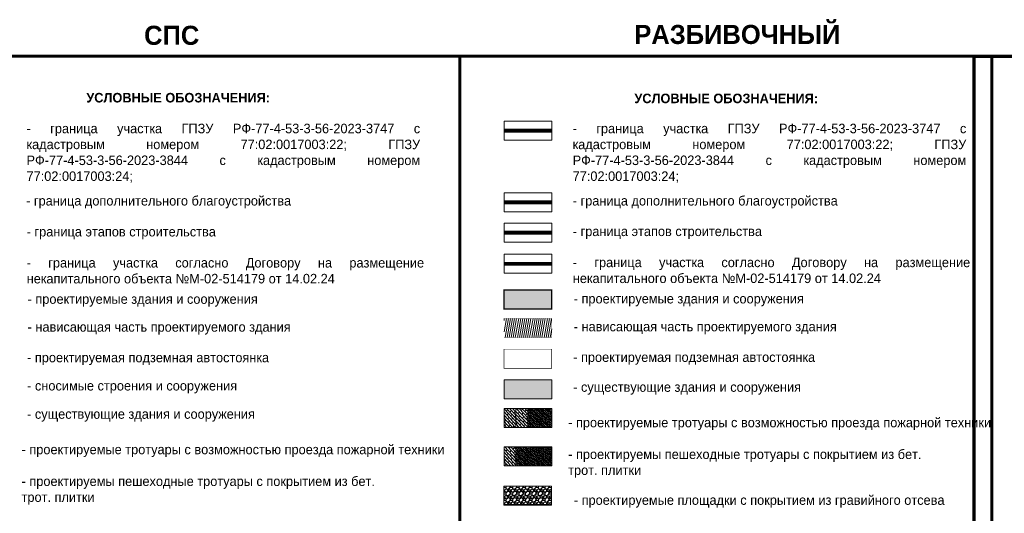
# Model space of a CAD drawing. Header units: millimetres. Extents: x 4385 to 11928, y 17253 to 36963.
# Tile 199 of 256: x 7532 to 7687, y 18761 to 18839. Entities that reach past the tile are written whole.
import ezdxf

# ---------------------------------------------------------------- set-up
doc = ezdxf.new("R2010")
doc.units = ezdxf.units.MM
for name, pattern in [('ACAD_ISO03W100', [30, 12, -18]), ('DASHED', [19.05, 12.7, -6.35]), ('Dashed_1', [150, 100, -50])]:
    doc.linetypes.add(name, pattern=pattern)
for name, color, linetype, lineweight, true_color in [('БЛАГО_Ботаническая_Р$0$ГП_рамка', 7, 'Continuous', 18, 0x000000), ('ГП_здан_проект_штриховка', 7, 'Continuous', 5, 0xe24032), ('ГП_здан_сущ_штриховка', 253, 'Continuous', 0, 0x828282), ('ГП_рамка', 7, 'Continuous', 15, 0x000000), ('Покр_гравий_7п', 7, 'Continuous', 0, 0x989898), ('Покр_трот_плитка 100х200х60_пеш_отм_3п', 2, 'Continuous', 0, 0xffff00), ('Покр_трот_плитка 600х200х80_проезд_1.1з', 250, 'Continuous', 0, 0x333333), ('Покр_трот_плитка 600х200х80_проезд_1.1п', 250, 'Continuous', 0, 0x333333), ('Покр_трот_плитка_300х100х80_пеш_2.2з', 7, 'Continuous', 0, 0x999999), ('Покр_трот_плитка_300х100х80_пеш_2.2п', 7, 'Continuous', 0, 0x999999), ('Покр_трот_плитка_300х100х80_проезд_1.2з', 250, 'Continuous', 0, 0x333333), ('Покр_трот_плитка_300х100х80_проезд_1.2п', 250, 'Continuous', 0, 0x333333), ('Покр_трот_плитка_600х200х80_пеш_2.1п', 7, 'Continuous', 0, 0x999999)]:
    doc.layers.add(name, color=color, linetype=linetype, lineweight=lineweight, true_color=true_color)
doc.layers.add('ГП_граница_3_этапа_500', color=202, linetype='Continuous', lineweight=15)
doc.layers.add('ГП_здан_проект', color=170, linetype='Continuous', lineweight=9)
for name, color, linetype, true_color in [('ГП_граница_аренд_зем_500', 7, 'Continuous', 0x000000), ('ГП_граница_ГПЗУ_500', 7, 'Continuous', 0x0000f5), ('ГП_граница_ГПЗУ_500_доп благо', 7, 'Continuous', 0x0000f5), ('ГП_здан_проект_гараж', 7, 'Continuous', 0xcc0000)]:
    doc.layers.add(name, color=color, linetype=linetype, true_color=true_color)
doc.layers.add('ГП_здан_проект_навес', color=170, linetype='Continuous')
doc.styles.add('GENERATED_STYLE_1', font='GOTHIC.TTF')
pattern_1 = [(313, (45534.74604, -61283.3706), (0.2477160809, 0.2309989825), []), (43, (45534.74604, -61283.3706), (-0.098739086, 0.602526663), [0.338709, -0.338709])]
pattern_2 = [(313, (45534.74604, -61283.3706), (0.14862964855, 0.1385993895), []), (43, (45534.74604, -61283.3706), (-0.0592434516, 0.3615159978), [0.2032254, -0.2032254])]

# ---------------------------------------------------------------- blocks, each defined once
blk = doc.blocks.new('*U1064')
at = {"layer": 'БЛАГО_Ботаническая_Р$0$ГП_рамка', "color": 5, "const_width": 0.5}
blk.add_lwpolyline([(7682.47, 18832.99), (7768.21, 18832.99), (7768.21, 18595.34), (7682.47, 18595.34)], close=True, dxfattribs=at)

msp = doc.modelspace()

# ---------------------------------------------------------------- hatches: boundary and pattern name
at = {"layer": 'ГП_здан_проект_штриховка', "transparency": 33554534}
h = msp.add_hatch(color=256, dxfattribs=at)
h.dxf.hatch_style = 1
h.paths.add_polyline_path([(7608.567, 18796.218), (7616.067, 18796.218), (7616.067, 18793.218), (7608.567, 18793.218)])
h = msp.add_hatch(dxfattribs=at)
h.set_pattern_fill('ANSI31', color=256, scale=0.1, angle=35)
h.set_pattern_definition([(80, (938.00465, 96.93632), (-0.3126764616, 0.0551332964), [])])
h.paths.add_polyline_path([(7608.567, 18791.718), (7616.067, 18791.718), (7616.067, 18788.718), (7608.567, 18788.718)])
at = {"layer": 'ГП_здан_сущ_штриховка', "linetype": 'Continuous'}
msp.add_hatch(color=256, dxfattribs=at).paths.add_polyline_path([(7608.567, 18782.091), (7616.067, 18782.091), (7616.067, 18779.091), (7608.567, 18779.091)])
at = {"layer": 'Покр_гравий_7п', "true_color": 0x828282, "transparency": 33554534}
h = msp.add_hatch(dxfattribs=at)
h.set_pattern_fill('GRAVEL', color=8, scale=0.04)
h.set_pattern_definition([(228.0127875, (168.4627, 29.61826), (-8.12800000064, -9.14399999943), [0.136688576, -13.532193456]), (184.969741, (168.371263, 29.51666), (12.19199999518, 1.01600005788), [0.23456189, -23.221619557]), (132.5104471, (168.13758, 29.49634), (10.1600000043, -11.1759999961), [0.16539261, -16.37388912]), (267.273689, (167.741343, 29.24234), (1.01600000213, 20.31999999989), [0.21360181, -21.14657497]), (292.83365418, (167.731183, 29.02898), (-5.08000000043, 12.19199999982), [0.20945348, -20.7359231]), (357.273689, (167.812463, 28.83594), (-20.31999999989, 1.01600000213), [0.21360181, -21.14657497]), (37.69424047, (168.025823, 28.82578), (-13.207999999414, -10.16000000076), [0.282477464, -27.965246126]), (72.25532837, (168.249343, 28.9985), (7.11200000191, 22.35199999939), [0.26668781, -26.40210264]), (121.42956562, (168.330623, 29.2525), (-8.12800000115, 13.20799999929), [0.2143252, -21.21821828]), (175.2363583, (168.21886, 29.43538), (11.17599999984, -1.01600000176), [0.24468531, -11.98957478]), (222.3974378, (167.975023, 29.4557), (-12.19199999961, -11.176000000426), [0.31643117, -31.326709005]), (138.81407483, (168.74718, 29.23218), (-7.11199999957, 6.0960000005), [0.108001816, -10.69222633]), (171.4692344, (168.665903, 29.3033), (13.20800000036, -2.0319999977), [0.20547279, -20.3418556]), (225, (168.4627, 29.3338), (-1e-16, -1.016), [0.143683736, -1.293157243]), (203.1985905, (168.39158, 29.4557), (5.0800000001, 2.0319999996), [0.07737653, -7.66024895]), (291.8014095, (168.32046, 29.42522), (-1.0160000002, 3.048), [0.10942625, -5.361901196]), (30.9637565, (168.3611, 29.32362), (3.048, 2.0319999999), [0.177727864, -5.74651926]), (161.5650512, (168.5135, 29.41506), (2.032, -1.016), [0.128514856, -3.084359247]), (16.38954033, (167.731183, 29.42522), (10.16, 3.048), [0.1800352, -17.82353067]), (70.34617594, (167.9039, 29.47602), (-4.06400000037, -11.17599999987), [0.151039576, -14.95288627]), (293.1985905, (168.5135, 29.61826), (-2.03199999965, 5.0800000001), [0.15475204, -7.582873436]), (343.61045967, (168.574463, 29.47602), (-10.16000000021, 3.04799999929), [0.1800352, -17.82353067]), (339.4439548, (167.73118, 28.7953), (-5.08, 2.032), [0.17361408, -8.507093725]), (294.7751406, (167.89374, 28.73434), (-5.08000000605, 11.17599999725), [0.14546885, -14.40143735]), (66.8014095, (168.52366, 28.60226), (2.0319999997, 5.0800000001), [0.15475204, -7.582873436]), (17.35402464, (168.58462, 28.7445), (-13.20799999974, -4.06400000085), [0.170313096, -16.86095039]), (69.4439548, (168.02582, 28.60226), (-2.03200000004, -5.08), [0.08680704, -8.593900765]), (101.3099325, (168.4627, 28.60226), (-1.016, 4.064), [0.05180584, -5.128797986]), (165.9637565, (168.45254, 28.65306), (3.048, -1.016), [0.20945348, -3.979621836]), (186.00900596, (168.249343, 28.70386), (10.15999999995, 1.01600000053), [0.1941068, -19.216545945]), (303.6900675, (168.3611, 29.23218), (-1.016, 2.032), [0.14652955, -3.516710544]), (353.1572266, (168.442383, 29.11026), (17.27200000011, -2.031999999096), [0.255822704, -25.326403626]), (60.9453959, (168.69638, 29.07978), (-4.0640000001, -7.11199999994), [0.104603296, -10.355756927]), (90, (168.7472, 29.1712), (-1.016, 1.016), [0.06096, -0.95504]), (120.25643716, (168.22902, 28.73434), (4.0639999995, -7.11200000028), [0.141146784, -13.97357631]), (48.0127875, (168.1579, 28.85626), (8.12800000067, 9.1439999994), [0.27337715, -13.39550488]), (0, (168.3408, 29.0595), (1.016, 1.016), [0.26416, -0.75184]), (325.3048465, (168.60494, 29.05946), (10.16000000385, -7.1119999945), [0.160643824, -15.90372669]), (254.0546041, (168.73702, 28.96802), (-1.0159999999, -4.064), [0.14793163, -7.248660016]), (207.64597536, (168.696383, 28.82578), (-19.30400000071, -10.15999999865), [0.24085804, -23.84498577]), (175.42607874, (168.483023, 28.71402), (-13.208, 1.016), [0.254811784, -25.22633858])])
h.paths.add_polyline_path([(7608.525, 18765.332), (7616.025, 18765.332), (7616.025, 18762.332), (7608.525, 18762.332)])
at = {"layer": 'Покр_трот_плитка 100х200х60_пеш_отм_3п', "transparency": 33554534}
h = msp.add_hatch(dxfattribs=at)
h.set_pattern_fill('AR-B816', color=256, scale=0.001, angle=313)
h.set_pattern_definition([(313, (45534.74604, -61283.3706), (0.14861107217, 0.13858206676), []), (43, (45534.74604, -61283.3706), (0.0100290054, 0.28719313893), [0.2032, -0.2032])])
h.paths.add_polyline_path([(7616.067, 18771.521), (7614.192, 18771.521), (7614.192, 18768.521), (7616.067, 18768.521)])
at = {"layer": 'Покр_трот_плитка 600х200х80_проезд_1.1з', "transparency": 33554534}
h = msp.add_hatch(dxfattribs=at)
h.set_pattern_fill('AR-BRSTD', color=256, scale=0.005, angle=313)
h.set_pattern_definition(pattern_1)
h.paths.add_polyline_path([(7612.317, 18777.591), (7610.442, 18777.591), (7610.442, 18774.591), (7612.317, 18774.591)])
at = {"layer": 'Покр_трот_плитка 600х200х80_проезд_1.1п', "transparency": 33554534}
h = msp.add_hatch(dxfattribs=at)
h.set_pattern_fill('AR-BRSTD', color=256, scale=0.005, angle=313)
h.set_pattern_definition([(313, (-0.56, 919.72312), (0.247716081, 0.2309989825), []), (43, (-0.56, 919.7231), (-0.098739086, 0.602526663), [0.338709, -0.338709])])
h.paths.add_polyline_path([(7610.442, 18777.591), (7608.567, 18777.591), (7608.567, 18774.591), (7610.442, 18774.591)])
at = {"layer": 'Покр_трот_плитка_300х100х80_пеш_2.2з', "transparency": 33554534}
h = msp.add_hatch(dxfattribs=at)
h.set_pattern_fill('AR-BRSTD', color=256, scale=0.003, angle=313)
h.set_pattern_definition(pattern_2)
h.paths.add_polyline_path([(7614.192, 18771.521), (7612.317, 18771.521), (7612.317, 18768.521), (7614.192, 18768.521)])
at = {"layer": 'Покр_трот_плитка_300х100х80_пеш_2.2п', "transparency": 33554534}
h = msp.add_hatch(dxfattribs=at)
h.set_pattern_fill('AR-BRSTD', color=256, scale=0.003, angle=313)
h.set_pattern_definition(pattern_2)
h.paths.add_polyline_path([(7612.317, 18771.521), (7610.442, 18771.521), (7610.442, 18768.521), (7612.317, 18768.521)])
at = {"layer": 'Покр_трот_плитка_300х100х80_проезд_1.2з', "transparency": 33554534}
h = msp.add_hatch(dxfattribs=at)
h.set_pattern_fill('AR-BRSTD', color=256, scale=0.003, angle=313)
h.set_pattern_definition(pattern_2)
h.paths.add_polyline_path([(7616.067, 18777.591), (7614.192, 18777.591), (7614.192, 18774.591), (7616.067, 18774.591)])
at = {"layer": 'Покр_трот_плитка_300х100х80_проезд_1.2п', "transparency": 33554534}
h = msp.add_hatch(dxfattribs=at)
h.set_pattern_fill('AR-BRSTD', color=256, scale=0.003, angle=313)
h.set_pattern_definition(pattern_2)
h.paths.add_polyline_path([(7614.192, 18777.591), (7612.317, 18777.591), (7612.317, 18774.591), (7614.192, 18774.591)])
at = {"layer": 'Покр_трот_плитка_600х200х80_пеш_2.1п', "transparency": 33554534}
h = msp.add_hatch(dxfattribs=at)
h.set_pattern_fill('AR-BRSTD', color=256, scale=0.005, angle=313)
h.set_pattern_definition(pattern_1)
h.paths.add_polyline_path([(7610.442, 18771.521), (7608.567, 18771.521), (7608.567, 18768.521), (7610.442, 18768.521)])

# ---------------------------------------------------------------- linework, layer by layer
at = {"layer": 'ГП_граница_3_этапа_500', "const_width": 0.6}
msp.add_lwpolyline([(7608.567, 18805.23), (7616.067, 18805.23)], dxfattribs=at)
at = {"layer": 'ГП_граница_аренд_зем_500', "color": 190, "true_color": 0x9933ff, "const_width": 0.6}
msp.add_lwpolyline([(7608.567, 18800.335), (7616.067, 18800.335)], dxfattribs=at)
at = {"layer": 'ГП_граница_ГПЗУ_500', "const_width": 0.6}
msp.add_lwpolyline([(7608.567, 18821.287), (7616.067, 18821.287)], dxfattribs=at)
at = {"layer": 'ГП_граница_ГПЗУ_500_доп благо', "linetype": 'ACAD_ISO03W100', "ltscale": 0.06, "const_width": 0.6}
msp.add_lwpolyline([(7608.567, 18810.011), (7616.067, 18810.011)], dxfattribs=at)
at = {"layer": 'ГП_здан_проект', "const_width": 0.2}
msp.add_lwpolyline([(7608.567, 18796.218), (7616.067, 18796.218), (7616.067, 18793.218), (7608.567, 18793.218)], close=True, dxfattribs=at)
at = {"layer": 'ГП_здан_проект_гараж', "linetype": 'DASHED', "ltscale": 0.1, "const_width": 0.1}
msp.add_lwpolyline([(7608.567, 18786.905), (7616.067, 18786.905), (7616.067, 18783.905), (7608.567, 18783.905)], close=True, dxfattribs=at)
at = {"layer": 'ГП_здан_проект_навес', "linetype": 'Dashed_1', "ltscale": 0.005, "const_width": 0.05}
msp.add_lwpolyline([(7608.567, 18791.718), (7616.067, 18791.718), (7616.067, 18788.718), (7608.567, 18788.718)], close=True, dxfattribs=at)
at = {"layer": 'ГП_рамка', "color": 5, "const_width": 0.5}
for points in [[(7515.882, 18832.995), (7601.614, 18832.995), (7601.614, 18595.338), (7515.882, 18595.338)], [(7601.614, 18832.995), (7685.266, 18832.995), (7685.266, 18507.275), (7601.614, 18507.275)]]:
    msp.add_lwpolyline(points, close=True, dxfattribs=at)
at = {"layer": 'ГП_рамка'}
for points in [[(7608.567, 18822.787), (7616.067, 18822.787), (7616.067, 18819.787), (7608.567, 18819.787)], [(7608.567, 18811.511), (7616.067, 18811.511), (7616.067, 18808.511), (7608.567, 18808.511)], [(7608.567, 18806.73), (7616.067, 18806.73), (7616.067, 18803.73), (7608.567, 18803.73)], [(7608.567, 18801.835), (7616.067, 18801.835), (7616.067, 18798.835), (7608.567, 18798.835)], [(7608.567, 18782.091), (7616.067, 18782.091), (7616.067, 18779.091), (7608.567, 18779.091)], [(7608.567, 18777.591), (7616.067, 18777.591), (7616.067, 18774.591), (7608.567, 18774.591)], [(7608.567, 18771.521), (7616.067, 18771.521), (7616.067, 18768.521), (7608.567, 18768.521)], [(7608.525, 18765.332), (7616.025, 18765.332), (7616.025, 18762.332), (7608.525, 18762.332)]]:
    msp.add_lwpolyline(points, close=True, dxfattribs=at)
for points in [[(7610.442, 18777.591), (7610.442, 18774.591)], [(7612.317, 18777.591), (7612.317, 18774.591)], [(7614.192, 18777.591), (7614.192, 18774.591)], [(7610.442, 18771.521), (7610.442, 18768.521)], [(7612.317, 18771.521), (7612.317, 18768.521)], [(7614.192, 18771.521), (7614.192, 18768.521)]]:
    msp.add_lwpolyline(points, dxfattribs=at)

# ---------------------------------------------------------------- block references
msp.add_blockref('*U1064', (0, 0))

# ---------------------------------------------------------------- texts
at = {"layer": 'ГП_рамка', "attachment_point": 4, "style": 'GENERATED_STYLE_1'}
for s, insert, char_height, width in [('{\\fCentury Gothic|b1|i0|c204|p34;РАЗБИВОЧНЫЙ}', (7629.055, 18836.402), 3, 10.41852), ('{\\fCentury Gothic|b1|i0|c204|p34;СПС}', (7551.985, 18836.267), 3, 10.41852), ('\\pxqc;{\\fCentury Gothic|b1|i0|c204|p34;УСЛОВНЫЕ ОБОЗНАЧЕНИЯ:}', (7526.906, 18826.46), 1.5, 60.8763), ('\\pxqc;{\\fCentury Gothic|b1|i0|c204|p34;УСЛОВНЫЕ ОБОЗНАЧЕНИЯ:}', (7613.067, 18826.346), 1.5, 60.8763), ('\\pxqj;- граница участка ГПЗУ РФ-77-4-53-3-56-2023-3747 с кадастровым номером 77:02:0017003:22; ГПЗУ РФ-77-4-53-3-56-2023-3844 с кадастровым номером 77:02:0017003:24; ', (7533.497, 18817.735), 1.5, 61.70838), ('\\pxqj;- граница участка ГПЗУ РФ-77-4-53-3-56-2023-3747 с кадастровым номером 77:02:0017003:22; ГПЗУ РФ-77-4-53-3-56-2023-3844 с кадастровым номером 77:02:0017003:24; ', (7619.354, 18817.735), 1.5, 61.70838), ('- граница дополнительного благоустройства', (7533.442, 18810.028), 1.5, 60.65018), ('- граница дополнительного благоустройства', (7619.374, 18810.028), 1.5, 60.65018), ('- граница этапов строительства ', (7533.527, 18805.164), 1.5, 62.29457), ('- граница этапов строительства ', (7619.383, 18805.221), 1.5, 62.29457), ('\\pxqj;- граница участка согласно Договору на размещение некапитального объекта №М-02-514179 от 14.02.24', (7533.527, 18799.24), 1.5, 62.29457), ('\\pxqj;- граница участка согласно Договору на размещение некапитального объекта №М-02-514179 от 14.02.24', (7619.383, 18799.297), 1.5, 62.29457), ('- проектируемые здания и сооружения', (7533.669, 18794.565), 1.5, 53.9889), ('- проектируемые здания и сооружения', (7619.526, 18794.622), 1.5, 53.9889), ('- нависающая часть проектируемого здания', (7533.669, 18790.178), 1.5, 53.9889), ('- нависающая часть проектируемого здания', (7619.526, 18790.235), 1.5, 53.9889), ('- проектируемая подземная автостоянка', (7533.589, 18785.365), 1.5, 53.9889), ('- проектируемая подземная автостоянка', (7619.445, 18785.421), 1.5, 53.9889), ('- сносимые строения и сооружения', (7533.597, 18780.924), 1.5, 53.9889), ('- существующие здания и сооружения', (7619.444, 18780.717), 1.5, 53.9889), ('- существующие здания и сооружения', (7533.588, 18776.474), 1.5, 53.9889), ('\\pxi-1,l1;- проектируемые тротуары с возможностью проезда пожарной техники', (7618.654, 18775.137), 1.5, 65.77624), ('\\pxi-1,l1;- проектируемые тротуары с возможностью проезда пожарной техники', (7532.722, 18770.894), 1.5, 65.77624), ('- проектируемы пешеходные тротуары с покрытием из бет. трот. плитки', (7618.654, 18768.891), 1.5, 59.86101), ('- проектируемы пешеходные тротуары с покрытием из бет. трот. плитки', (7532.722, 18764.648), 1.5, 59.86101), ('- проектируемые площадки с покрытием из гравийного отсева', (7619.544, 18762.934), 1.5, 60.16863)]:
    msp.add_mtext(s, dxfattribs=dict(at, insert=insert, char_height=char_height, width=width))

doc.saveas('drawing.dxf')
